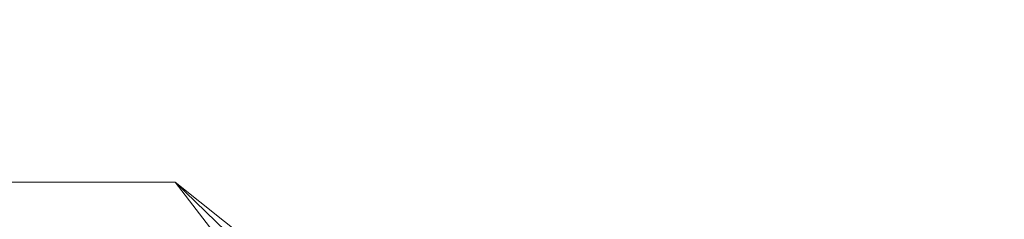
# Model space of a CAD drawing. Header units: millimetres. Extents: x -2599 to 8520, y -1002 to 49067.
# Tile 17 of 29: x -1359 to -750, y 46712 to 46835. Entities that reach past the tile are written whole.
import ezdxf

# ---------------------------------------------------------------- set-up
doc = ezdxf.new("R2010")
doc.units = ezdxf.units.MM
doc.layers.add('S-RBAR-____-IDEN', color=171, linetype='Continuous', lineweight=20)
doc.styles.add('GOST Common_I_2', font='GOST_Common Italic.ttf', dxfattribs={"width": 0.8, "height": 62.5})

# ---------------------------------------------------------------- blocks, each defined once
blk = doc.blocks.new('Ricom_Марка_АрматурныйСтержень - Поз_ тип_Шаг-995026-КЖ1_ПЭ_ВЭ15_Армирование_Пилоны_Пм-15_3_1-1')
at = {"layer": 'S-RBAR-____-IDEN'}
blk.add_line((-1858.89, 46734.54), (-1358.89, 46734.54), dxfattribs=at)

msp = doc.modelspace()

# ---------------------------------------------------------------- linework, layer by layer
at = {"layer": 'S-RBAR-____-IDEN'}
for p, q in [((-1262.9743, 46734.5431), (-1358.8926, 46734.5431)), ((-1262.9743, 46734.5431), (-1358.8926, 46734.5431)), ((-1262.9743, 46734.5431), (-1358.8926, 46734.5431)), ((-749.9995, 46325.6106), (-1262.9743, 46734.5431)), ((-849.9995, 46335.2024), (-1262.9743, 46734.5431)), ((-955.7603, 46336.0422), (-1262.9743, 46734.5431))]:
    msp.add_line(p, q, dxfattribs=at)

# ---------------------------------------------------------------- block references
msp.add_blockref('Ricom_Марка_АрматурныйСтержень - Поз_ тип_Шаг-995026-КЖ1_ПЭ_ВЭ15_Армирование_Пилоны_Пм-15_3_1-1', (0, 0), dxfattribs=at)

# ---------------------------------------------------------------- texts
at = {"layer": 'S-RBAR-____-IDEN', "lineweight": 9, "insert": (-1485.8049, 46834.2313), "char_height": 62.5, "width": 129.873375, "attachment_point": 1, "style": 'GOST Common_I_2', "bg_fill": 3, "box_fill_scale": 1.25, "bg_fill_color": 256, "bg_fill_true_color": 13158600, "bg_fill_transparency": 0}
msp.add_mtext('500', dxfattribs=at)

doc.saveas('drawing.dxf')
